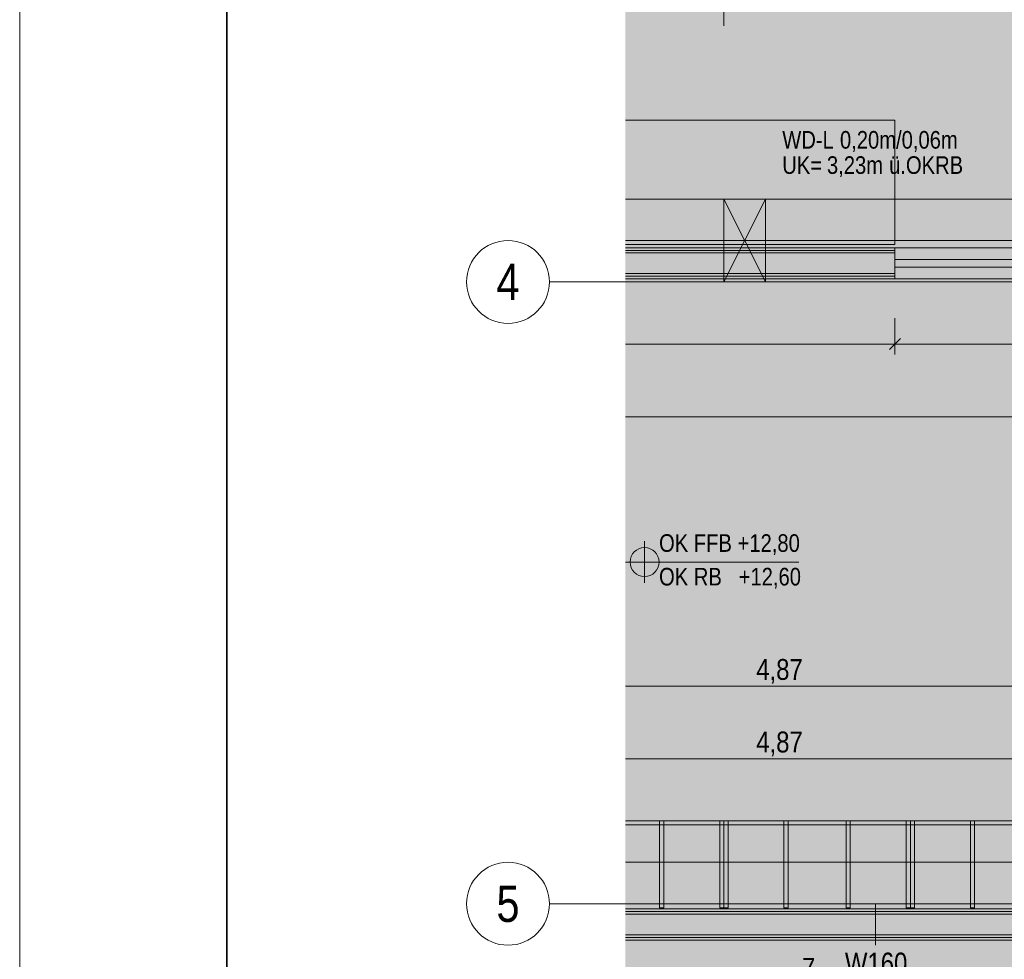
# Model space of a CAD drawing. Extents: x -620 to 3480, y 62 to 1112.
# Tile 12 of 76: x -620 to -525, y 537 to 628. Entities that reach past the tile are written whole.
import ezdxf
from ezdxf.enums import TextEntityAlignment as Align
from ezdxf.lldxf.tags import DXFTag

# ---------------------------------------------------------------- set-up
doc = ezdxf.new("R2010")
doc.units = 0
doc.layers.get('0').update_dxf_attribs({"lineweight": 13})
for name, color, linetype, lineweight, true_color in [('00 -Bauelemente -Dämmung innen', 7, 'Continuous', 9, 0xff7fe6), ('00 -Bauelemente -Gipskarton', 7, 'Continuous', 9, 0xff7fe6), ('30 -34 Innenwände- 11 Durchbruch', 4, 'Continuous', 9, 0x00ffff), ('30 -34 Innenwände- 2 nichttragend', 7, 'Continuous', 18, 0xff7fe6), ('30 -34 Innenwände- 4 Türen_Fenster', 7, 'Continuous', 15, 0x9955ff), ('30 -35 Decken- 1 Konstruktion-Träger- Stahlbeton', 7, 'grob-A06GA2HT8I', 13, 0x33aa00), ('60- 61 allgemeine Ausstattung- 1 Möbel', 7, 'Continuous', 9, 0x00cccc), ('70 -76 Bemaßung- 2 Allgemein', 7, 'Continuous', 5, 0x6666cc), ('iwb_Layout BA_Markierung', 7, 'Continuous', 9, 0xbadcdc), ('iwb_Schraffur_Unterzug', 7, 'Continuous', 5, 0xffffcc)]:
    doc.layers.add(name, color=color, linetype=linetype, lineweight=lineweight, true_color=true_color)
for name, color, linetype, lineweight in [('70 -71 Achsen- 1 Gebäudeachsen', 7, 'STRICHPUNKT2-A06GA2HU8I', 18), ('70 -72 Beschriftung- 5 Höhenkoten', 7, 'Continuous', 15), ('70 -75 Raumstempel- 3 Wandstempel', 7, 'Continuous', 50), ('iwb_Layout Achsbezeichung', 7, 'Continuous', 13), ('iwb_Plankopf Rahmen', 7, 'Continuous', 35)]:
    doc.layers.add(name, color=color, linetype=linetype, lineweight=lineweight)
doc.styles.get("Standard").update_dxf_attribs({"font": 'ARIALN.TTF'})
tags = doc.linetypes.add('fein_strichliert-A06GA2HV8I', pattern=[4, 1, -2, 1]).pattern_tags.tags
tags[8:9] = [DXFTag(74, 4), DXFTag(75, 0), DXFTag(340, '0'), DXFTag(46, 0.0), DXFTag(50, 0.0), DXFTag(44, 0.0), DXFTag(45, 0.0)]
tags[6:7] = [DXFTag(74, 4), DXFTag(75, 0), DXFTag(340, '0'), DXFTag(46, 0.0), DXFTag(50, 0.0), DXFTag(44, 0.0), DXFTag(45, 0.0)]
tags[4:5] = [DXFTag(74, 4), DXFTag(75, 0), DXFTag(340, '0'), DXFTag(46, 0.0), DXFTag(50, 0.0), DXFTag(44, 0.0), DXFTag(45, 0.0)]
tags = doc.linetypes.add('grob-A06GA2HT8I', pattern=[14, 3, -8, 3]).pattern_tags.tags
tags[8:9] = [DXFTag(74, 4), DXFTag(75, 0), DXFTag(340, '0'), DXFTag(46, 0.0), DXFTag(50, 0.0), DXFTag(44, 0.0), DXFTag(45, 0.0)]
tags[6:7] = [DXFTag(74, 4), DXFTag(75, 0), DXFTag(340, '0'), DXFTag(46, 0.0), DXFTag(50, 0.0), DXFTag(44, 0.0), DXFTag(45, 0.0)]
tags[4:5] = [DXFTag(74, 4), DXFTag(75, 0), DXFTag(340, '0'), DXFTag(46, 0.0), DXFTag(50, 0.0), DXFTag(44, 0.0), DXFTag(45, 0.0)]
tags = doc.linetypes.add('STRICHPUNKT2', pattern=[12.7, 6.35, -3.175, 0, -3.175]).pattern_tags.tags
tags[10:11] = [DXFTag(74, 4), DXFTag(75, 0), DXFTag(340, '0'), DXFTag(46, 0.0), DXFTag(50, 0.0), DXFTag(44, 0.0), DXFTag(45, 0.0)]
tags[8:9] = [DXFTag(74, 4), DXFTag(75, 0), DXFTag(340, '0'), DXFTag(46, 0.0), DXFTag(50, 0.0), DXFTag(44, 0.0), DXFTag(45, 0.0)]
tags[6:7] = [DXFTag(74, 4), DXFTag(75, 0), DXFTag(340, '0'), DXFTag(46, 0.0), DXFTag(50, 0.0), DXFTag(44, 0.0), DXFTag(45, 0.0)]
tags[4:5] = [DXFTag(74, 4), DXFTag(75, 0), DXFTag(340, '0'), DXFTag(46, 0.0), DXFTag(50, 0.0), DXFTag(44, 0.0), DXFTag(45, 0.0)]
tags = doc.linetypes.add('STRICHPUNKT2-A06GA2HU8I', pattern=[12.7, 6.35, -3.175, 0, -3.175]).pattern_tags.tags
tags[10:11] = [DXFTag(74, 4), DXFTag(75, 0), DXFTag(340, '0'), DXFTag(46, 0.0), DXFTag(50, 0.0), DXFTag(44, 0.0), DXFTag(45, 0.0)]
tags[8:9] = [DXFTag(74, 4), DXFTag(75, 0), DXFTag(340, '0'), DXFTag(46, 0.0), DXFTag(50, 0.0), DXFTag(44, 0.0), DXFTag(45, 0.0)]
tags[6:7] = [DXFTag(74, 4), DXFTag(75, 0), DXFTag(340, '0'), DXFTag(46, 0.0), DXFTag(50, 0.0), DXFTag(44, 0.0), DXFTag(45, 0.0)]
tags[4:5] = [DXFTag(74, 4), DXFTag(75, 0), DXFTag(340, '0'), DXFTag(46, 0.0), DXFTag(50, 0.0), DXFTag(44, 0.0), DXFTag(45, 0.0)]

# ---------------------------------------------------------------- blocks, each defined once
blk = doc.blocks.new('Polygon-A06GA2HJ8I')
at = {"color": 0, "linetype": 'ByBlock', "lineweight": -2, "ltscale": 0.13}
blk.add_solid([(-496.963, 91.629), (-561.186, 91.458), (-496.798, 1077.035), (-561.186, 1077.035)], dxfattribs=at)
blk = doc.blocks.new('Referenz-A06GA2HW8I')
at = {"layer": '00 -Bauelemente -Dämmung innen', "color": 0, "linetype": 'Continuous', "lineweight": -2, "ltscale": 0.13}
for p, q in [((-561.186, 605.28), (-535.185, 605.28)), ((-561.186, 603.28), (-535.185, 603.28)), ((-561.186, 541.48), (-492.045, 541.48)), ((-561.186, 539.48), (-492.045, 539.48))]:
    blk.add_line(p, q, dxfattribs=at)
at = {"layer": '00 -Bauelemente -Gipskarton', "color": 0, "linetype": 'Continuous', "lineweight": -2, "ltscale": 0.13}
for p, q in [((-561.186, 605.78), (-535.185, 605.78)), ((-561.186, 605.53), (-535.185, 605.53)), ((-561.186, 605.28), (-535.185, 605.28)), ((-561.186, 603.28), (-535.185, 603.28)), ((-561.186, 603.03), (-535.185, 603.03)), ((-561.186, 602.78), (-535.185, 602.78)), ((-561.186, 541.98), (-492.045, 541.98)), ((-561.186, 541.73), (-492.045, 541.73)), ((-561.186, 541.48), (-492.045, 541.48)), ((-561.186, 539.48), (-492.045, 539.48)), ((-561.186, 539.23), (-492.045, 539.23)), ((-561.186, 538.98), (-492.045, 538.98))]:
    blk.add_line(p, q, dxfattribs=at)
at = {"layer": '30 -34 Innenwände- 11 Durchbruch', "color": 0, "linetype": 'Continuous', "lineweight": -2, "ltscale": 0.13}
for p, q in [((-551.685, 610.48), (-547.685, 610.48)), ((-547.685, 610.48), (-551.685, 602.48)), ((-547.685, 602.48), (-551.685, 610.48)), ((-551.685, 602.48), (-551.685, 610.48)), ((-551.685, 610.48), (-547.685, 602.48)), ((-547.685, 610.48), (-551.685, 602.48)), ((-547.685, 602.48), (-547.685, 610.48)), ((-551.685, 602.48), (-547.685, 602.48))]:
    blk.add_line(p, q, dxfattribs=at)
at = {"layer": '30 -34 Innenwände- 11 Durchbruch', "color": 0, "lineweight": -2}
for points in [[(-551.685, 602.48), (-551.685, 610.48), (-549.685, 606.48)], [(-547.685, 602.48), (-549.685, 606.48), (-547.685, 610.48)]]:
    blk.add_solid(points, dxfattribs=at)
at = {"layer": '30 -34 Innenwände- 2 nichttragend', "color": 0, "linetype": 'Continuous', "lineweight": -2, "ltscale": 0.13}
for p, q in [((-561.186, 605.78), (-535.185, 605.78)), ((-535.185, 605.53), (-535.185, 605.78)), ((-535.185, 605.53), (-535.185, 605.78)), ((-535.185, 605.28), (-535.185, 605.53)), ((-535.185, 602.78), (-535.185, 605.53)), ((-535.185, 603.28), (-535.185, 605.28)), ((-561.186, 602.78), (-535.185, 602.78)), ((-535.185, 603.03), (-535.185, 603.28)), ((-535.185, 602.78), (-535.185, 603.03)), ((-561.186, 541.98), (-492.045, 541.98)), ((-561.186, 538.98), (-492.045, 538.98))]:
    blk.add_line(p, q, dxfattribs=at)
at = {"layer": '30 -34 Innenwände- 4 Türen_Fenster', "color": 0, "linetype": 'Continuous', "lineweight": -2, "ltscale": 0.13}
for p, q in [((-535.185, 604.64), (-535.185, 605.78)), ((-535.185, 605.78), (-501.185, 605.78)), ((-535.185, 604.64), (-501.185, 604.64)), ((-535.185, 603.92), (-535.185, 604.64)), ((-535.185, 603.92), (-535.185, 602.78)), ((-501.185, 603.92), (-535.185, 603.92)), ((-535.185, 602.78), (-501.185, 602.78))]:
    blk.add_line(p, q, dxfattribs=at)
at = {"layer": '30 -35 Decken- 1 Konstruktion-Träger- Stahlbeton', "color": 0, "lineweight": -2}
for p, q in [((-497.685, 610.48), (-561.186, 610.48)), ((-497.685, 602.48), (-561.186, 602.48)), ((-561.186, 550.48), (-497.685, 550.48)), ((-561.186, 542.48), (-497.685, 542.48))]:
    blk.add_line(p, q, dxfattribs=at)
at = {"layer": '60- 61 allgemeine Ausstattung- 1 Möbel', "color": 0, "linetype": 'Continuous', "lineweight": -2, "ltscale": 0.13}
for p, q in [((-561.186, 618.08), (-535.185, 618.08)), ((-535.185, 618.08), (-535.185, 606.08)), ((-535.185, 606.08), (-561.186, 606.08))]:
    blk.add_line(p, q, dxfattribs=at)
at = {"layer": '60- 61 allgemeine Ausstattung- 1 Möbel', "color": 0, "linetype": 'fein_strichliert-A06GA2HV8I', "lineweight": -2, "ltscale": 0.13}
for p, q in [((-561.186, 550.48), (-497.685, 550.48)), ((-557.885, 542.08), (-557.885, 550.48)), ((-557.885, 550.48), (-557.485, 550.48)), ((-557.485, 550.48), (-557.485, 542.08)), ((-552.085, 542.08), (-552.085, 550.48)), ((-552.085, 550.48), (-551.685, 550.48)), ((-551.685, 542.08), (-551.685, 550.48)), ((-551.685, 550.48), (-551.285, 550.48)), ((-551.685, 550.48), (-551.685, 542.08)), ((-551.285, 550.48), (-551.285, 542.08)), ((-545.885, 542.08), (-545.885, 550.48)), ((-545.885, 550.48), (-545.485, 550.48)), ((-545.485, 550.48), (-545.485, 542.08)), ((-539.885, 542.08), (-539.885, 550.48)), ((-539.885, 550.48), (-539.485, 550.48)), ((-539.485, 550.48), (-539.485, 542.08)), ((-534.085, 542.08), (-534.085, 550.48)), ((-534.085, 550.48), (-533.685, 550.48)), ((-533.685, 542.08), (-533.685, 550.48)), ((-533.685, 550.48), (-533.285, 550.48)), ((-533.685, 550.48), (-533.685, 542.08)), ((-533.285, 550.48), (-533.285, 542.08)), ((-527.885, 542.08), (-527.885, 550.48)), ((-527.885, 550.48), (-527.485, 550.48)), ((-527.485, 550.48), (-527.485, 542.08)), ((-497.685, 550.08), (-561.186, 550.08)), ((-557.485, 542.08), (-557.885, 542.08)), ((-551.685, 542.08), (-552.085, 542.08)), ((-551.285, 542.08), (-551.685, 542.08)), ((-545.485, 542.08), (-545.885, 542.08)), ((-539.485, 542.08), (-539.885, 542.08)), ((-533.685, 542.08), (-534.085, 542.08)), ((-533.285, 542.08), (-533.685, 542.08)), ((-527.485, 542.08), (-527.885, 542.08))]:
    blk.add_line(p, q, dxfattribs=at)
at = {"layer": '70 -71 Achsen- 1 Gebäudeachsen', "color": 0, "linetype": 'STRICHPUNKT2-A06GA2HU8I', "lineweight": -2, "ltscale": 0.13}
for p, q in [((-561.186, 606.48), (86.255, 606.48)), ((-561.186, 546.48), (86.255, 546.48))]:
    blk.add_line(p, q, dxfattribs=at)
at = {"layer": '70 -72 Beschriftung- 5 Höhenkoten', "color": 0, "linetype": 'Continuous', "lineweight": -2, "ltscale": 0.13}
for p, q in [((-559.342, 573.452), (-559.342, 577.452)), ((-559.342, 575.452), (-559.342, 576.852)), ((-559.342, 576.852), (-559.342, 575.452)), ((-561.186, 575.452), (-544.439, 575.452)), ((-560.742, 575.452), (-559.342, 575.452)), ((-559.342, 575.452), (-560.742, 575.452)), ((-559.342, 575.452), (-557.942, 575.452)), ((-557.942, 575.452), (-559.342, 575.452)), ((-559.342, 575.452), (-559.342, 574.052)), ((-559.342, 574.052), (-559.342, 575.452))]:
    blk.add_line(p, q, dxfattribs=at)
for major_axis in [(0, 1.4), (1.4, 0), (-1.4, 0), (0, -1.4)]:
    blk.add_ellipse((-559.342, 575.452), major_axis=major_axis, ratio=1, start_param=0, end_param=1.570796, dxfattribs=at)
at = {"layer": '70 -75 Raumstempel- 3 Wandstempel', "color": 0, "linetype": 'Continuous', "lineweight": -2, "ltscale": 0.13}
blk.add_line((-537.065, 538.48), (-537.065, 542.48), dxfattribs=at)
at = {"layer": '70 -76 Bemaßung- 2 Allgemein', "color": 0, "linetype": 'Continuous', "lineweight": -2, "ltscale": 0.13}
for p, q in [((-551.685, 627.185), (-551.685, 630.185)), ((-535.185, 598.98), (-535.185, 595.48)), ((-535.185, 598.98), (-535.185, 595.48)), ((-534.654, 597.011), (-535.715, 595.95)), ((-535.715, 595.95), (-534.654, 597.011)), ((-536.245, 596.48), (-561.186, 596.48)), ((-534.185, 596.48), (-536.245, 596.48)), ((-536.185, 596.48), (-534.124, 596.48)), ((-502.245, 596.48), (-534.124, 596.48)), ((-498.745, 589.48), (-561.186, 589.48)), ((-498.745, 563.48), (-561.186, 563.48)), ((-498.745, 556.48), (-561.186, 556.48))]:
    blk.add_line(p, q, dxfattribs=at)
at = {"layer": '30 -34 Innenwände- 11 Durchbruch', "color": 0, "linetype": 'Continuous', "lineweight": -2, "ltscale": 0.13, "char_height": 1.7, "attachment_point": 1}
for s, insert in [('{\\fArial Narrow;WD-L}', (-546.051, 617.044)), ('{\\fArial Narrow;0,20m/0,06m}', (-540.485, 617.044)), ('{\\fArial Narrow;UK=}', (-546.051, 614.608)), ('{\\fArial Narrow;3,23m}', (-541.74, 614.608)), ('{\\fArial Narrow;ü.OKRB}', (-535.742, 614.608))]:
    blk.add_mtext(s, dxfattribs=dict(at, insert=insert))
at = {"layer": '70 -72 Beschriftung- 5 Höhenkoten', "color": 0, "linetype": 'Continuous', "lineweight": -2, "ltscale": 0.13, "char_height": 1.7, "attachment_point": 1}
for s, insert in [('{\\fArial Narrow;OK FFB +12,80}', (-557.942, 578.137)), ('{\\fArial Narrow;OK RB   +12,60}', (-557.942, 574.892))]:
    blk.add_mtext(s, dxfattribs=dict(at, insert=insert))
at = {"layer": '70 -75 Raumstempel- 3 Wandstempel', "color": 0, "linetype": 'Continuous', "lineweight": -2, "ltscale": 0.13, "insert": (-540.007, 537.764), "char_height": 2.01377, "attachment_point": 1}
blk.add_mtext('{\\fArial Narrow;W160}', dxfattribs=at)
at = {"layer": '70 -76 Bemaßung- 2 Allgemein', "color": 0, "linetype": 'Continuous', "lineweight": -2, "ltscale": 0.13, "char_height": 2.01377, "attachment_point": 1}
for s, insert in [('{\\fArial Narrow;4,87}', (-548.564, 566.096)), ('{\\fArial Narrow;4,87}', (-548.564, 559.096)), ('{\\fArial Narrow;7}', (-544.151, 537.257))]:
    blk.add_mtext(s, dxfattribs=dict(at, insert=insert))
blk = doc.blocks.new('Referenz-A06GA2HY8I')
at = {"layer": 'iwb_Schraffur_Unterzug', "linetype": 'Continuous', "ltscale": 0.13}
for points in [[(-561.186, 610.48), (-2.685, 610.48), (-2.685, 602.48)], [(-561.186, 610.48), (-2.685, 602.48), (-561.186, 604.746)], [(-561.186, 604.746), (-2.685, 602.48), (-561.186, 602.48)], [(-561.186, 550.48), (-497.833, 550.48), (-497.833, 542.48)], [(-561.186, 550.48), (-497.833, 542.48), (-561.186, 543.521)], [(-561.186, 543.521), (-497.833, 542.48), (-561.186, 542.48)]]:
    blk.add_solid(points, dxfattribs=at)

msp = doc.modelspace()

# ---------------------------------------------------------------- linework, layer by layer
at = {"layer": 'iwb_Layout Achsbezeichung', "linetype": 'STRICHPUNKT2', "lineweight": 13, "ltscale": 0.39}
for p, q in [((-561.186, 602.48), (-568.521, 602.48)), ((-561.186, 542.48), (-568.521, 542.48))]:
    msp.add_line(p, q, dxfattribs=at)
at = {"layer": 'iwb_Layout Achsbezeichung', "ltscale": 0.39}
for centre in [(-572.521, 602.48), (-572.521, 542.48)]:
    msp.add_circle(centre, 4, dxfattribs=at)
at = {"layer": 'iwb_Plankopf Rahmen', "color": 8, "lineweight": 13, "ltscale": 0.13, "true_color": 0x808080}
msp.add_lwpolyline([(300.353, 62.433), (-619.647, 62.433), (-619.647, 1112.433), (300.353, 1112.433), (300.353, 62.433)], close=True, dxfattribs=at)
at = {"layer": 'iwb_Plankopf Rahmen', "ltscale": 0.35}
msp.add_lwpolyline([(-599.647, 67.433), (-599.647, 1107.433), (295.353, 1107.433), (295.353, 67.433), (-599.647, 67.433)], close=True, dxfattribs=at)

# ---------------------------------------------------------------- block references
at = {"color": 8, "lineweight": 13, "ltscale": 0.13, "true_color": 0x808080}
msp.add_blockref('Referenz-A06GA2HW8I', (0, 0), dxfattribs=at)
at = {"color": 8, "lineweight": 25, "ltscale": 0.25, "true_color": 0x808080}
msp.add_blockref('Referenz-A06GA2HY8I', (0, 0), dxfattribs=at)
at = {"layer": 'iwb_Layout BA_Markierung', "ltscale": 0.13}
msp.add_blockref('Polygon-A06GA2HJ8I', (0, 0), dxfattribs=at)

# ---------------------------------------------------------------- texts
at = {"layer": 'iwb_Layout Achsbezeichung', "ltscale": 0.39}
for s, p in [('4', (-572.521, 602.48)), ('5', (-572.521, 542.48))]:
    msp.add_text(s, height=3.5, dxfattribs=at).set_placement(p, align=Align.MIDDLE_CENTER)

doc.saveas('drawing.dxf')
